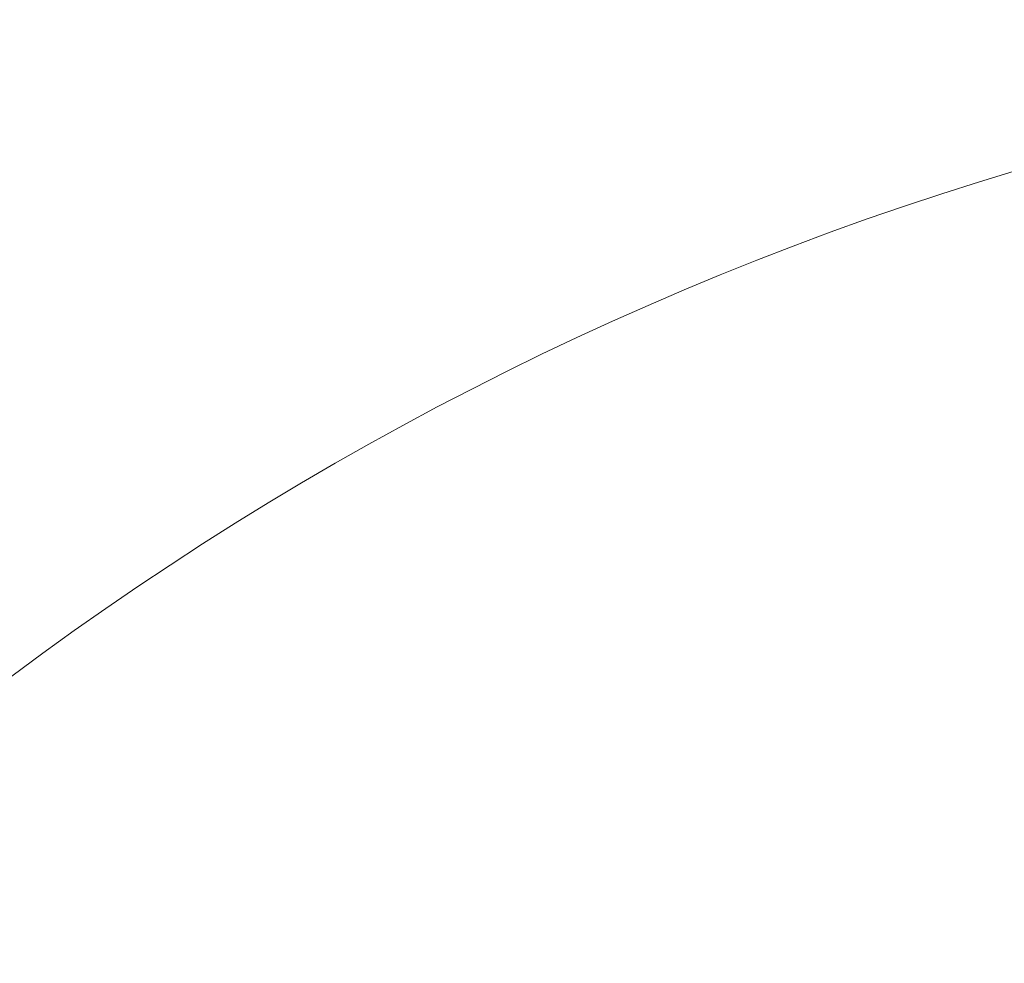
# Model space of a CAD drawing. Header units: millimetres. Extents: x 0 to 1189, y 0 to 841.
# Tile 247 of 252: x 677.838 to 678.868, y 108.237 to 109.223. Entities that reach past the tile are written whole.
import ezdxf

# ---------------------------------------------------------------- set-up
doc = ezdxf.new("R2010")
doc.units = ezdxf.units.MM
doc.header["$PDSIZE"] = -1
doc.layers.add('COTES', color=1, linetype='Continuous')
doc.styles.add('SLDTEXTSTYLE0', font='TXT', dxfattribs={"width": 0.75})
doc.dimstyles.new('SLDDIMSTYLE3', dxfattribs={"dimtxt": 3, "dimasz": 2, "dimexe": 0, "dimexo": 0.0625, "dimgap": 0.75, "dimtad": 0, "dimtih": 1, "dimtoh": 1, "dimdec": 0, "dimlfac": 10, "dimrnd": 1e-09, "dimdsep": 46, "dimtxsty": 'SLDTEXTSTYLE0', "dimblk1": 'NONE', "dimblk2": 'NONE', "dimsah": 1, "dimcen": 0.09, "dimadec": 0, "dimazin": 2, "dimtfac": 1, "dimtdec": 0, "dimtofl": 0, "dimtmove": 0, "dimatfit": 3, "dimldrblk": 'NONE', "dimfxl": 1, "dimfrac": 2, "dimtolj": 1, "dimtzin": 12, "dimarcsym": 0})

# ---------------------------------------------------------------- blocks, each defined once
blk = doc.blocks.new('_D_65')
at = {"layer": 'COTES', "color": 0, "lineweight": -2, "transparency": 16777216}
blk.add_line((679.8423, 105.9034), (679.8423, 111.4853), dxfattribs=at)
at = {"layer": 'Defpoints', "color": 0, "transparency": 16777216}
for p in [(679.8423, 111.4853), (679.8423, 105.8409), (679.8423, 105.8409)]:
    blk.add_point(p, dxfattribs=at)
at = {"layer": 'COTES', "color": 0, "transparency": 16777216, "insert": (679.8423, 112.7978), "char_height": 3, "attachment_point": 5, "rotation": 90, "style": 'SLDTEXTSTYLE0'}
blk.add_mtext('\\A1;0', dxfattribs=at)
blk = doc.blocks.new('_None')
blk = doc.blocks.new('SW_DOWELSYMBOL_0')
at = {"color": 0, "linetype": 'Continuous', "lineweight": 18}
blk.add_circle((0, 0), 3.3642, dxfattribs=at)

msp = doc.modelspace()

# ---------------------------------------------------------------- linework, layer by layer
at = {"lineweight": 18}
msp.add_circle((679.8423, 105.8409), 3.3642, dxfattribs=at)

# ---------------------------------------------------------------- block references
msp.add_blockref('SW_DOWELSYMBOL_0', (679.8423, 105.8409), dxfattribs=at)

# ---------------------------------------------------------------- dimensions: what is measured, and where the dimension line sits
at = {"layer": 'COTES'}
dim = msp.add_ordinate_dim(feature_location=(679.8422801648, 105.840872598), offset=(0, 5.6444449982), dtype=1, origin=(679.8422801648, 105.840872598), dimstyle='SLDDIMSTYLE3', dxfattribs=at)
dim.commit()
dim.dimension.update_dxf_attribs({"geometry": '_D_65', "text_midpoint": (679.8422801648, 112.7978175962)})

doc.saveas('drawing.dxf')
